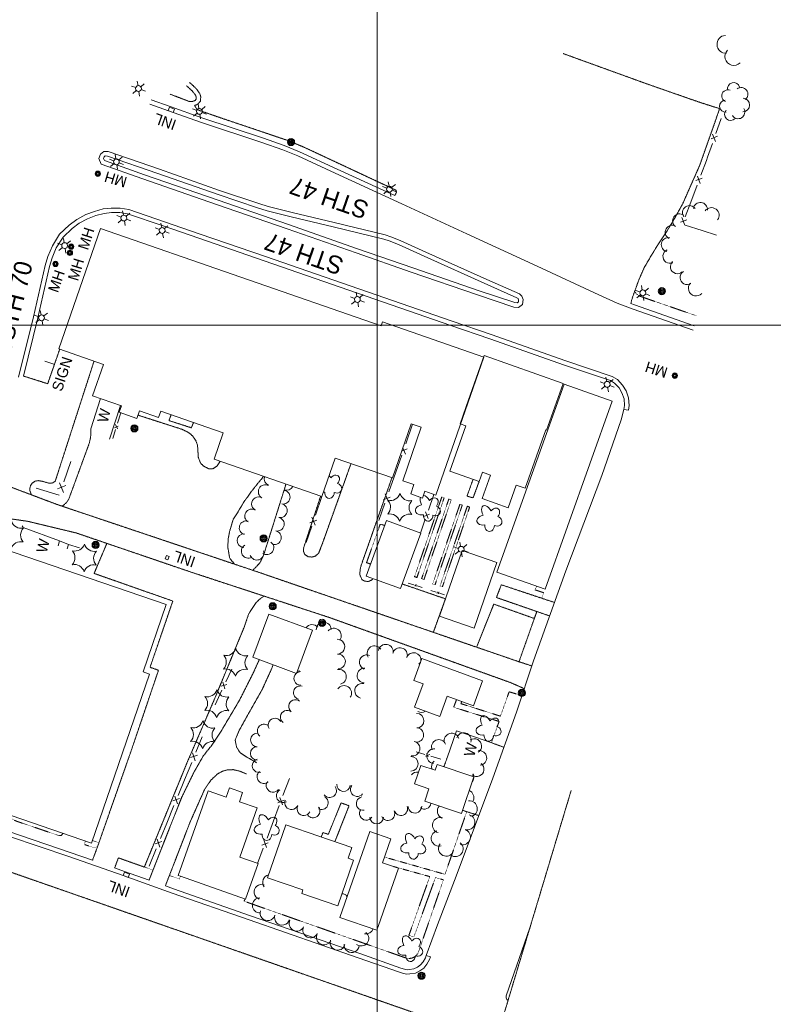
# Model space of a CAD drawing. Header units: feet. Extents: x 386648 to 388873, y 98149 to 99500.
# Tile 5 of 6: x 387800 to 388222, y 98619 to 99171. Entities that reach past the tile are written whole.
import ezdxf
from ezdxf.enums import TextEntityAlignment as Align

# ---------------------------------------------------------------- set-up
doc = ezdxf.new("R2010")
doc.units = ezdxf.units.FT
doc.header["$MEASUREMENT"] = 0
doc.linetypes.add('DGN Style 3', pattern=[0.33152, 0.2368, -0.09472])
doc.linetypes.add('DGN Style 5', pattern=[0.16576, 0.07104, -0.09472])
for name, color, linetype, lineweight in [('E_DRN_Grate', 151, 'Continuous', 0), ('E_DWY', 73, 'DGN Style 3', 0), ('E_LAND_Vegetation', 21, 'Continuous', 0), ('E_MAP_GridLines', 151, 'Continuous', 0), ('E_MAP_Limits', 21, 'DGN Style 3', 0), ('E_MISCPROP', 40, 'Continuous', 0), ('E_MISCPROP_HvyDash', 241, 'DGN Style 3', 13), ('E_MISCPROP_HvyLine', 241, 'Continuous', 13), ('E_MISCPROP_Railing', 40, 'Continuous', 0), ('E_PATH_Sidewalk', 73, 'DGN Style 5', 0), ('E_RDWY', 21, 'Continuous', 13), ('E_RDWY_Name', 21, 'Continuous', 0)]:
    doc.layers.add(name, color=color, linetype=linetype, lineweight=lineweight)
doc.styles.add('Style-IGR_FONT_0', font='IGR_FONT_0.shx')

# ---------------------------------------------------------------- blocks, each defined once
blk = doc.blocks.new('WAL')
at = {"layer": 'E_MISCPROP_Railing', "color": 40, "linetype": 'Continuous', "lineweight": 0, "style": 'Style-IGR_FONT_0'}
blk.add_text('W', height=6, rotation=360, dxfattribs=at).set_placement((-2.3, -0.01), align=Align.MIDDLE_LEFT)
blk = doc.blocks.new('INLT')
at = {"layer": 'E_MISCPROP_Railing', "color": 40, "linetype": 'Continuous', "lineweight": 0, "flags": 128}
blk.add_lwpolyline([(3, -2), (3, 0), (0, 0), (0, -2), (3, -2)], dxfattribs=at)
blk = doc.blocks.new('INL_4')
at = {"layer": 'E_MISCPROP_Railing', "color": 40, "linetype": 'Continuous', "lineweight": 0, "style": 'Style-IGR_FONT_0'}
blk.add_text('INL', height=6, rotation=360, dxfattribs=at).set_placement((-5.79, -2.75))
blk = doc.blocks.new('INL_5')
at = {"layer": 'E_MISCPROP_Railing', "color": 40, "linetype": 'Continuous', "lineweight": 0, "style": 'Style-IGR_FONT_0'}
blk.add_text('INL', height=6, rotation=360, dxfattribs=at).set_placement((-5.79, -2.75))
blk = doc.blocks.new('INL_6')
at = {"layer": 'E_MISCPROP_Railing', "color": 40, "linetype": 'Continuous', "lineweight": 0, "style": 'Style-IGR_FONT_0'}
blk.add_text('INL', height=6, rotation=359.9999, dxfattribs=at).set_placement((-5.79, -2.75))
blk = doc.blocks.new('MHO_2')
at = {"layer": 'E_DRN_Grate', "color": 20, "linetype": 'Continuous', "lineweight": 0}
for centre, radius in [((0.04, -0.06), 1.5), ((0.04, -0.06), 1.22), ((0.04, -0.07), 0.968), ((0.01, -0.08), 0.605)]:
    blk.add_circle(centre, radius, dxfattribs=at)
blk = doc.blocks.new('MHT_2')
at = {"layer": 'E_DRN_Grate', "color": 20, "linetype": 'Continuous', "lineweight": 0, "style": 'Style-IGR_FONT_0'}
blk.add_text('MH', height=6, rotation=0.0001, dxfattribs=at).set_placement((-0.35, -3.06), align=Align.CENTER)
blk = doc.blocks.new('MHO_3')
at = {"layer": 'E_DRN_Grate', "color": 20, "linetype": 'Continuous', "lineweight": 0}
for centre, radius in [((0.04, -0.06), 1.5), ((0.04, -0.06), 1.22), ((0.04, -0.07), 0.968), ((0.01, -0.08), 0.605)]:
    blk.add_circle(centre, radius, dxfattribs=at)
blk = doc.blocks.new('MHT_3')
at = {"layer": 'E_DRN_Grate', "color": 20, "linetype": 'Continuous', "lineweight": 0, "style": 'Style-IGR_FONT_0'}
blk.add_text('MH', height=6, rotation=359.9999, dxfattribs=at).set_placement((-0.35, -3.06), align=Align.CENTER)
blk = doc.blocks.new('MHO_4')
at = {"layer": 'E_DRN_Grate', "color": 20, "linetype": 'Continuous', "lineweight": 0}
for centre, radius in [((0.04, -0.06), 1.5), ((0.04, -0.06), 1.22), ((0.04, -0.07), 0.968), ((0.01, -0.08), 0.605)]:
    blk.add_circle(centre, radius, dxfattribs=at)
blk = doc.blocks.new('MHT_4')
at = {"layer": 'E_DRN_Grate', "color": 20, "linetype": 'Continuous', "lineweight": 0, "style": 'Style-IGR_FONT_0'}
blk.add_text('MH', height=6, rotation=0, dxfattribs=at).set_placement((-0.35, -3.06), align=Align.CENTER)
blk = doc.blocks.new('MHO_5')
at = {"layer": 'E_DRN_Grate', "color": 20, "linetype": 'Continuous', "lineweight": 0}
for centre, radius in [((0.04, -0.06), 1.5), ((0.04, -0.06), 1.22), ((0.04, -0.07), 0.968), ((0.01, -0.08), 0.605)]:
    blk.add_circle(centre, radius, dxfattribs=at)
blk = doc.blocks.new('MHT_5')
at = {"layer": 'E_DRN_Grate', "color": 20, "linetype": 'Continuous', "lineweight": 0, "style": 'Style-IGR_FONT_0'}
blk.add_text('MH', height=6, rotation=0.0001, dxfattribs=at).set_placement((-0.35, -3.06), align=Align.CENTER)
blk = doc.blocks.new('MHO_6')
at = {"layer": 'E_DRN_Grate', "color": 20, "linetype": 'Continuous', "lineweight": 0}
for centre, radius in [((0.04, -0.06), 1.5), ((0.04, -0.06), 1.22), ((0.04, -0.07), 0.968), ((0.01, -0.08), 0.605)]:
    blk.add_circle(centre, radius, dxfattribs=at)
blk = doc.blocks.new('MHT_6')
at = {"layer": 'E_DRN_Grate', "color": 20, "linetype": 'Continuous', "lineweight": 0, "style": 'Style-IGR_FONT_0'}
blk.add_text('MH', height=6, rotation=0.0001, dxfattribs=at).set_placement((-0.35, -3.06), align=Align.CENTER)
blk = doc.blocks.new('LTP')
at = {"layer": 'E_MISCPROP', "color": 20, "linetype": 'Continuous', "lineweight": 0}
for p, q in [((-1.61, 0.09), (-4.22, 0.17)), ((-0.78, 1.46), (-1.98, 3.76)), ((0.86, 1.37), (2.22, 3.6)), ((1.66, 0), (4.18, -0.06)), ((-0.86, -1.4), (-2.22, -3.59)), ((0.78, -1.44), (2.02, -3.62))]:
    blk.add_line(p, q, dxfattribs=at)
blk.add_arc((0.02, 0.01), 1.64, 0, 360, dxfattribs=at)
blk = doc.blocks.new('POLE')
at = {"layer": 'E_MISCPROP', "color": 20, "linetype": 'Continuous', "lineweight": 0}
for radius in [2.02, 1.51, 1.01, 0.504]:
    blk.add_circle((0.03, -0.09), radius, dxfattribs=at)
blk = doc.blocks.new('PINEL')
at = {"layer": 'E_LAND_Vegetation', "color": 93, "linetype": 'Continuous', "lineweight": 0}
for centre, start, end in [((-8.23, 7.26), 275.2112, 0.9761), ((2.17, 10.66), 215.2112, 300.9761), ((10.31, 3.35), 155.2112, 240.9761), ((-10.49, -3.45), 335.2112, 60.9761), ((-2.35, -10.75), 35.2112, 120.9761), ((8.05, -7.36), 95.2112, 180.9761)]:
    blk.add_arc(centre, 5.72, start, end, dxfattribs=at)
blk = doc.blocks.new('TREE')
at = {"layer": 'E_LAND_Vegetation', "color": 93, "linetype": 'Continuous', "lineweight": 0}
for centre, major_axis, ratio in [((-1.07, 3.38), (0.91, -3.32), 0.782863), ((-3.74, -0.07), (3.29, -0.08), 0.832022), ((2.88, 1.66), (-3.52, -1.95), 0.691916), ((-1.48, -3.66), (1.2, 3.24), 0.716896), ((2.54, -2.64), (-3.34, 3.06), 0.560249)]:
    blk.add_ellipse(centre, major_axis=major_axis, ratio=ratio, start_param=1.570796, end_param=4.712389, dxfattribs=at)
blk = doc.blocks.new('SIGN')
at = {"layer": 'E_MISCPROP', "color": 20, "linetype": 'Continuous', "lineweight": 0, "style": 'Style-IGR_FONT_0'}
blk.add_text('SIGN', height=6, rotation=0, dxfattribs=at).set_placement((0, 0), align=Align.MIDDLE_LEFT)

msp = doc.modelspace()

# ---------------------------------------------------------------- linework, layer by layer
at = {"layer": 'E_DWY', "color": 51, "linetype": 'DGN Style 3', "lineweight": 0, "flags": 128}
for points in [[(388142.34, 99012.12), (388142.84, 99014.26), (388144.13, 99017.97), (388146.88, 99025.5), (388149.77, 99032.11), (388153.51, 99038.57), (388158.17, 99046.13), (388162.8, 99053.08), (388166.63, 99059.41), (388171.44, 99068.12), (388181.01, 99089.77), (388191.82, 99120.52), (388191.76, 99121.52), (388181.62, 99124.71), (388151.6, 99135.18), (388104.3, 99152.31)], [(387883.98, 99129.5), (387894.51, 99125.5), (387896.44, 99125.41), (387897.81, 99125.89), (387898.51, 99126.64), (387898.61, 99127.69), (387898.28, 99128.81), (387897.55, 99129.81), (387896.46, 99131.18), (387893.16, 99134.25)], [(387897.67, 99123.19), (387899.22, 99123.74), (387900.91, 99125.55), (387901.15, 99127.94), (387900.55, 99129.93), (387899.55, 99131.32), (387898.3, 99132.89), (387894.86, 99136.08)], [(387908.68, 99117.46), (387899.06, 99120.85), (387897.67, 99123.19)], [(388009.91, 99072.59), (388010.88, 99074.47), (388010.84, 99074.99), (388010.54, 99075.67), (387959.25, 99099.67), (387950.17, 99103.45), (387908.68, 99117.46)], [(387801.68, 98971.39), (387815.29, 98967.07), (387822.02, 98986.43)], [(387806.14, 98904.75), (387805.33, 98907.03), (387805.35, 98908.7), (387805.7, 98910.12), (387806.75, 98911.46), (387808.09, 98912.37), (387809.86, 98912.71), (387812.11, 98912.37), (387815.72, 98911.38), (387817.04, 98911.21), (387818.46, 98911.56), (387819.54, 98912.46), (387841.28, 98979.76)], [(387911.88, 98923.56), (387911.6, 98922.95), (387910.07, 98920.74), (387907.98, 98919.36), (387905.72, 98919.29), (387903, 98920.72), (387901.08, 98922.34), (387899.77, 98925.68), (387899.52, 98929.45), (387899.32, 98932.57), (387898.34, 98935.21), (387896.57, 98937.79), (387894.34, 98939.69), (387890.65, 98941.49), (387865.94, 98949.44)], [(387839.46, 98941.79), (387839.52, 98939.43), (387839.33, 98937.06), (387838.7, 98933.96), (387827.11, 98902.33), (387825.88, 98900.41), (387823.46, 98898.34)], [(387985.39, 98922.29), (387969.31, 98877.29), (387967.25, 98872.05), (387965.46, 98870.4), (387963.46, 98869.84), (387961.26, 98870.06), (387959.5, 98871.25), (387958.65, 98873.17), (387958.88, 98875.22), (387968.35, 98904)], [(388079.59, 98811.1), (387932.8, 98861.57), (387820.73, 98899.26), (387795.47, 98908.77), (387786.58, 98913.46)], [(387920.06, 98865.85), (387917.36, 98869.17), (387916.3, 98875.37), (387916.51, 98880.12), (387917.27, 98884.03), (387919.3, 98890.94), (387921.88, 98894.98), (387925.23, 98900.59), (387929.24, 98906.24), (387932.81, 98910.77), (387935.51, 98914.01), (387936.23, 98915.12)], [(387997.68, 98857.79), (387997.23, 98857.16), (387995.4, 98856.17), (387993.2, 98856.25), (387991.54, 98857.16), (387990.25, 98860.14), (387990.67, 98863.81), (387991.95, 98867.68), (388008.34, 98914.34)], [(387948.91, 98910.73), (387936.47, 98871.22), (387934.43, 98866.78), (387933.27, 98865.47), (387930.34, 98862.4)], [(387780.54, 98892.68), (387789.93, 98891.93), (387804.21, 98889.87), (387831.38, 98883.33), (387896.68, 98861.05), (387973.61, 98835.8), (388074.89, 98799.39), (388080.97, 98796.72), (388082.54, 98795.95)], [(387840.44, 98699.77), (387843.65, 98708.49), (387862.68, 98762.86), (387877.43, 98806.37), (387872.69, 98807.99), (387885.45, 98845.16), (387841.32, 98860.66), (387848.46, 98877.5)], [(388038.42, 98846.37), (388014.1, 98854.75)], [(388096.76, 98836.81), (388066.93, 98847.15), (388069.7, 98854.28), (388099.48, 98844.37)], [(387936.63, 98847.94), (387934.51, 98846.56), (387932.29, 98844.4), (387929.86, 98840.83), (387927.99, 98837.91), (387925.46, 98830.49), (387908.99, 98790.54), (387893.63, 98754.95), (387869.49, 98695.91), (387854.94, 98701.09), (387852.83, 98695.44)], [(388031.57, 98827.62), (388038.31, 98846.28)], [(388065.47, 98843.42), (388055.8, 98819.28)], [(388086.78, 98808.78), (388079.59, 98811.1), (388088.21, 98835.37), (388065.47, 98843.42)], [(387872.16, 98688.58), (387878.42, 98704.61), (387890.38, 98734.91), (387897.19, 98748.91), (387902.56, 98758.3), (387907.21, 98764.14), (387912.58, 98772.21), (387922.83, 98789.5), (387930.71, 98805.1), (387933.92, 98812.24)], [(387932.47, 98754.48), (387926.41, 98757.95), (387923.14, 98760.15), (387921.18, 98763.3), (387920.42, 98767.18), (387922.56, 98772.35), (387927.19, 98780.74), (387935.56, 98795.5), (387940.79, 98806.99), (387941.66, 98809.35)], [(388063.74, 98765.85), (388071.11, 98763.12)], [(388039.31, 98757.28), (388037.51, 98752.26)], [(387881.26, 98685.34), (387895.26, 98721.45), (387903.27, 98739.47), (387906.66, 98744.5), (387910.5, 98748.17), (387913.46, 98749.75), (387916.4, 98750.52), (387919.39, 98750.57), (387923.01, 98749.71), (387926.76, 98748.14)], [(388047.91, 98727.78), (388057.03, 98724.82)]]:
    msp.add_lwpolyline(points, dxfattribs=at)
at = {"layer": 'E_LAND_Vegetation', "color": 93, "linetype": 'Continuous', "lineweight": 0}
for centre, radius, start, end in [((388195.64, 99157.49), 5.01, 93.7224, 273.7224), ((388200.12, 99150.63), 5.01, 134.6404, 314.6404), ((388199.97, 99132.63), 3.4, 14.5027, 194.5027), ((388196.67, 99128.53), 3.4, 67.7476, 247.7476), ((388204.19, 99129.48), 3.78, 307.5873, 127.572), ((388195.51, 99122.73), 3.4, 93.7306, 273.7306), ((388205.17, 99123.42), 3.78, 268.0075, 87.9921), ((388198.27, 99118.15), 3.4, 137.1689, 317.1689), ((388202.47, 99119.51), 3.78, 211.7676, 31.7523), ((388181.33, 99064.87), 3.94, 353.642, 173.642), ((388169.7, 99058.41), 3.94, 54.1649, 234.1649), ((388175.22, 99063.03), 3.94, 35.2483, 215.2483), ((388187.51, 99061.53), 4.33, 323.6628, 143.6628), ((388165.52, 99052.02), 3.94, 60.9827, 240.9827), ((388163.3, 99045.1), 3.94, 77.924, 257.924), ((388164.26, 99038.57), 3.94, 114.641, 294.641), ((388168.44, 99032.72), 3.94, 133.0076, 313.0076), ((388173.91, 99026.63), 3.94, 122.3303, 302.3303), ((388178.89, 99020.67), 4.33, 137.7214, 317.7214), ((387940.56, 98913.75), 3.88, 162.691, 248.5572), ((387937.28, 98906.49), 3.88, 61.721, 241.721), ((387947.35, 98903.46), 3.88, 257.7756, 77.7756), ((387949.24, 98911.15), 3.88, 252.8877, 333.4578), ((387933.55, 98899.65), 3.88, 60.8478, 240.8478), ((387929.67, 98892.85), 3.88, 58.8188, 238.8188), ((387945.71, 98895.88), 3.88, 257.7756, 77.7756), ((387944.05, 98888.3), 3.88, 257.6385, 77.6385), ((387926.62, 98886.24), 3.88, 72.4706, 252.4706), ((387925.47, 98879.06), 3.88, 86.2519, 266.2519), ((387942.39, 98880.71), 3.88, 257.6385, 77.6385), ((387927.76, 98873.09), 3.88, 120.7702, 300.7702), ((387938.19, 98875.06), 3.88, 234.3389, 54.3389), ((387932.59, 98872.04), 3.88, 198.8909, 18.8909), ((387963.6, 98827.77), 4.16, 40.3908, 145.6663), ((387970.06, 98829.14), 4.16, 1.16, 181.16), ((387975.78, 98825.76), 4.16, 321.3229, 141.3229), ((387977.73, 98819.56), 4.16, 272.1925, 92.1925), ((387998.62, 98815.86), 4.16, 32.1325, 212.1325), ((388004.91, 98816.69), 4.16, 349.4729, 169.4729), ((388012.84, 98814.79), 4.16, 344.9371, 164.9371), ((387978.05, 98811.26), 4.16, 271.9302, 91.9302), ((387994.25, 98810.82), 4.16, 68.8176, 248.8176), ((388020.47, 98812.01), 4.16, 352.2641, 159.4965), ((388026.67, 98807.32), 4.16, 124.1691, 143.2939), ((387957.18, 98801.77), 3.79, 133.3349, 270.8544), ((387957.18, 98801.77), 3.79, 90.8544, 128.07), ((387955.36, 98809.63), 3.79, 268.3254, 290.1996), ((387978.6, 98802.64), 4.16, 281.8525, 101.8525), ((387992.98, 98803.34), 4.16, 87.465, 267.465), ((387956.94, 98793.74), 3.79, 74.4344, 254.4344), ((387981.52, 98793.55), 4.16, 326.8405, 146.8405), ((387991.65, 98794.8), 4.16, 76.5178, 256.5178), ((387954.21, 98786.04), 3.79, 52.3238, 232.3238), ((387949.58, 98780.04), 3.79, 52.3238, 232.3238), ((388022.19, 98778.05), 4.1, 271.2298, 91.2298), ((388024.89, 98786.74), 4.1, 241.3394, 303.1993), ((387936.64, 98772.32), 3.79, 52.5326, 232.5326), ((387942.71, 98775.59), 3.79, 31.1017, 211.1017), ((387932.8, 98767.24), 3.79, 89.8331, 269.8331), ((388022.01, 98770.02), 4.1, 266.0271, 86.0271), ((388041.81, 98766.9), 4.12, 15.821, 195.821), ((388048.65, 98767.16), 4.12, 343.4354, 163.4354), ((388019.95, 98762.39), 4.1, 257.3846, 77.3846), ((388034.66, 98763.32), 4.12, 23.0095, 203.0095), ((388054.5, 98763.81), 4.12, 302.2397, 122.2397), ((387932.78, 98759.67), 3.79, 89.8331, 269.8331), ((388032.03, 98758.17), 4.12, 83.8044, 263.8044), ((388057.37, 98757.16), 4.12, 277.4549, 97.4549), ((387933.78, 98752.76), 3.79, 106.4871, 286.4871), ((388018.97, 98753.88), 4.1, 269.7071, 89.7071), ((388034.66, 98752.29), 4.12, 130.8174, 201.3322), ((388055.86, 98750.89), 4.12, 231.3686, 51.3686), ((387936.47, 98746.65), 3.79, 130.9912, 310.9912), ((388022.59, 98745.17), 4.1, 81.2123, 144.0508), ((388050.19, 98746.47), 4.12, 318.4983, 25.6658), ((387941.64, 98741.72), 3.79, 143.4843, 323.4843), ((387981.15, 98742.17), 3.79, 174.9776, 354.9776), ((387988.89, 98739.31), 3.79, 142.8604, 322.8604), ((387947.31, 98735.88), 3.79, 119.8154, 299.8154), ((387973.45, 98738.78), 3.79, 216.3976, 36.3976), ((388049.95, 98734.9), 4.34, 336.5024, 66.9784), ((387951.99, 98732), 3.79, 156.6274, 336.6274), ((387968.82, 98731.98), 3.79, 242.8922, 62.8922), ((387992.19, 98731.55), 3.79, 99.798, 279.798), ((388026.45, 98732.2), 3.79, 232.528, 352.3043), ((388051.9, 98728.7), 4.34, 277.0218, 97.0218), ((387958.89, 98728.64), 3.79, 153.3955, 333.3955), ((387964.17, 98727.35), 3.79, 215.842, 35.842), ((387993.97, 98726.02), 3.79, 144.8854, 324.8854), ((388006.12, 98725.86), 3.79, 205.2935, 25.2935), ((388013.34, 98728.65), 3.79, 199.8278, 19.8278), ((388021.25, 98729.97), 3.79, 182.4511, 2.4511), ((388038.19, 98727.41), 4.34, 140.9667, 247.5478), ((388050.55, 98721.06), 4.34, 254.429, 74.429), ((387999.75, 98723.93), 3.79, 180.4159, 0.4159), ((388035.44, 98719.4), 4.34, 73.2715, 253.2715), ((388034.71, 98712.03), 4.34, 106.8125, 286.8125), ((388048.06, 98712.8), 4.34, 253.0145, 73.0145), ((388038.8, 98706.37), 4.34, 143.2306, 323.2306), ((388043.95, 98706.1), 4.34, 232.7994, 52.7994), ((387935.32, 98681.98), 4.27, 70.5223, 250.5223), ((387940.1, 98687.37), 4.27, 102.1965, 215.3277), ((387980.93, 98678.66), 2.26, 14.2306, 106.1167), ((387934.34, 98674.42), 4.27, 92.3817, 272.3817), ((387938.66, 98670.15), 4.27, 162.5734, 342.5734), ((387946.81, 98667.59), 4.27, 162.5734, 342.5734), ((387954.97, 98664.27), 4.27, 153.9213, 333.9213), ((387962.63, 98660.52), 4.27, 153.9213, 333.9213), ((387991.07, 98655.9), 4.27, 231.9057, 51.9057), ((387993.71, 98662.68), 4.27, 260.8122, 340.1005), ((387970.26, 98656.56), 4.27, 152.292, 332.292), ((387977.88, 98653.58), 4.27, 161.6299, 341.6299), ((387985.8, 98652.24), 4.27, 174.8047, 354.8047)]:
    msp.add_arc(centre, radius, start, end, dxfattribs=at)
for centre, major_axis, ratio, start_param, end_param in [((387971.85, 98913.02), (2.17, -3.97), 0.560249, 1.570796, 1.967741), ((387975.99, 98912.69), (-2.19, -2.67), 0.716896, 1.570796, 4.712389), ((387976.95, 98908.55), (-3.08, 1.14), 0.832022, 1.570796, 4.712389), ((387970.13, 98909.07), (3.96, 0.71), 0.691916, 4.504172, 4.712389), ((387973.31, 98906.16), (0.22, 3.44), 0.782863, 1.570796, 4.712389), ((388027.2, 98900.3), (2.17, -3.97), 0.560249, 3.578943, 4.712389), ((388027.2, 98900.3), (2.17, -3.97), 0.560249, 1.570796, 2.73394), ((388031.33, 98899.96), (-2.19, -2.67), 0.716896, 1.570796, 4.712389), ((388025.48, 98896.34), (3.96, 0.71), 0.691916, 1.570796, 4.712389), ((388032.3, 98895.83), (-3.08, 1.14), 0.832022, 1.570796, 4.712389), ((388028.66, 98893.43), (0.22, 3.44), 0.782863, 1.570796, 4.712389)]:
    msp.add_ellipse(centre, major_axis=major_axis, ratio=ratio, start_param=start_param, end_param=end_param, dxfattribs=at)
at = {"layer": 'E_MAP_GridLines', "color": 161, "linetype": 'Continuous', "lineweight": 0}
for p, q in [((388000, 98500), (388000, 99500)), ((387000, 99000), (388500, 99000))]:
    msp.add_line(p, q, dxfattribs=at)
at = {"layer": 'E_MAP_Limits', "color": 73, "linetype": 'DGN Style 3', "lineweight": 0, "flags": 128}
for points in [[(387311.17, 98861.57), (388066.59, 98598.25)], [(388108.84, 98738.86), (388066.59, 98598.25)]]:
    msp.add_lwpolyline(points, dxfattribs=at)
at = {"layer": 'E_MISCPROP', "color": 20, "linetype": 'Continuous', "lineweight": 0}
msp.add_line((387813.62, 98979.77), (387819.36, 98977.81), dxfattribs=at)
at = {"layer": 'E_MISCPROP_HvyDash', "color": 241, "linetype": 'DGN Style 3', "lineweight": 13, "flags": 128}
for points in [[(387884.51, 98949.66), (387883.25, 98946.42), (387895.83, 98942.35), (387897.09, 98945.3)], [(388053.81, 98913.38), (388050.44, 98904.01), (388053.85, 98903.06), (388057.21, 98912.18)], [(387968.69, 98712.73), (387969.62, 98715.3), (387972.66, 98714.27), (387979.82, 98731.92), (387984.3, 98730.33), (387976.33, 98710.11)]]:
    msp.add_lwpolyline(points, dxfattribs=at)
at = {"layer": 'E_MISCPROP_HvyLine', "color": 241, "linetype": 'Continuous', "lineweight": 13, "flags": 128}
for points in [[(387976.42, 98925.39), (388008.64, 98914.24), (388008.64, 98914.24), (388008.64, 98914.24), (388019.17, 98944.65), (388019.17, 98944.65), (388024.79, 98942.71), (388024.79, 98942.71), (388014.39, 98912.66), (388020.71, 98910.47), (388020.71, 98910.47), (388020.71, 98910.47), (388018.9, 98905.24), (388018.9, 98905.24), (388025.57, 98902.94), (388026.88, 98906.73), (388026.88, 98906.73), (388026.88, 98906.73), (388033.05, 98904.59), (388059.88, 98982.03), (388059.88, 98982.03), (388003.04, 99001.72), (388003.04, 99001.72), (388003.04, 99001.72), (388003.04, 99001.72), (388002.31, 98999.6), (388002.31, 98999.6), (387844.94, 99054.1), (387844.94, 99054.1), (387844.94, 99054.1), (387821.55, 98986.59), (387821.55, 98986.59), (387846.59, 98977.92), (387846.59, 98977.92), (387840.5, 98960.34), (387840.5, 98960.34), (387856.72, 98954.72), (387856.72, 98954.72), (387855.45, 98951.06), (387855.45, 98951.06), (387865.32, 98947.64), (387866.78, 98951.86), (387866.78, 98951.86), (387866.78, 98951.86), (387877.48, 98948.15), (387878.7, 98951.67), (387878.7, 98951.67), (387913.77, 98939.52), (387913.77, 98939.52), (387913.77, 98939.52), (387908.63, 98924.68), (387968.94, 98903.79), (387968.94, 98903.79), (387976.42, 98925.39)], [(388083.05, 98908.45), (388094.65, 98941.21), (388094.65, 98941.21), (388095.04, 98941.08), (388095.04, 98941.08), (388104.29, 98967.2), (388104.29, 98967.2), (388060.06, 98982.86), (388060.06, 98982.86), (388060.06, 98982.86), (388049.96, 98954.32), (388049.96, 98954.32), (388046.51, 98944.56), (388046.51, 98944.56), (388046.51, 98944.56), (388046.51, 98944.56), (388049.71, 98943.43), (388049.71, 98943.43), (388040.72, 98918.02), (388057.21, 98912.18), (388057.21, 98912.18), (388059.08, 98917.47), (388059.08, 98917.47), (388063.6, 98915.87), (388063.6, 98915.87), (388063.6, 98915.87), (388058.91, 98902.64), (388073.58, 98897.44), (388073.58, 98897.44), (388078.1, 98910.2), (388078.1, 98910.2), (388078.1, 98910.2)], [(388104.84, 98966.85), (388069.81, 98868.62), (388069.81, 98868.62), (388067.24, 98861.4), (388094.23, 98851.77), (388094.23, 98851.77), (388094.23, 98851.77), (388131.83, 98957.22), (388104.84, 98966.85)], [(387993.89, 98859.18), (387993.89, 98859.18), (388005.3, 98890.27), (388024.54, 98883.21), (388024.54, 98883.21), (388013.14, 98852.12), (388013.14, 98852.12), (387993.89, 98859.18)], [(387839.9, 98709.33), (387778.28, 98730.43), (387778.28, 98730.43), (387777.24, 98727.38), (387777.24, 98727.38), (387735.58, 98741.64), (387735.58, 98741.64), (387782.03, 98877.34), (387881.76, 98843.2), (387881.76, 98843.2), (387868.83, 98805.43), (387868.83, 98805.43), (387872.38, 98804.21), (387872.38, 98804.21), (387839.9, 98709.33)], [(388035.07, 98836.67), (388047.76, 98873.44), (388047.76, 98873.44), (388067.23, 98866.72), (388067.23, 98866.72), (388067.23, 98866.72), (388054.54, 98829.95), (388054.54, 98829.95)], [(387930.28, 98813.6), (387939.36, 98837.89), (387939.36, 98837.89), (387963.81, 98828.75), (387954.73, 98804.47), (387954.73, 98804.47), (387954.73, 98804.47)], [(388054.02, 98786.38), (388054.02, 98786.38), (388059.17, 98800.31), (388059.17, 98800.31), (388025.14, 98812.91), (388025.14, 98812.91), (388020.6, 98800.66), (388025.76, 98798.75), (388025.76, 98798.75), (388025.76, 98798.75), (388020.9, 98785.62), (388020.9, 98785.62), (388035.15, 98780.34), (388035.15, 98780.34), (388039.39, 98791.8), (388054.02, 98786.38)], [(388026.7, 98732.87), (388026.7, 98732.87), (388047.29, 98725.95), (388054.25, 98746.63), (388054.25, 98746.63), (388054.25, 98746.63), (388033.71, 98753.54), (388032.59, 98750.2), (388032.59, 98750.2), (388032.59, 98750.2), (388024.47, 98752.93), (388024.47, 98752.93), (388020.98, 98742.58), (388029.05, 98739.86), (388029.05, 98739.86), (388029.05, 98739.86)], [(387905.28, 98738.69), (387888.47, 98691.19), (387889.71, 98690.75), (387926.2, 98677.83), (387926.2, 98677.83), (387926.2, 98677.83), (387933.3, 98697.9), (387922.97, 98701.55), (387922.97, 98701.55), (387922.97, 98701.55), (387932.71, 98729.07), (387932.71, 98729.07), (387922.81, 98732.57), (387922.81, 98732.57), (387924.62, 98737.68), (387924.62, 98737.68), (387917.22, 98740.3), (387915.38, 98735.11), (387915.38, 98735.11), (387915.38, 98735.11)], [(387948.77, 98719.54), (387985.78, 98706.88), (387985.78, 98706.88), (387985.78, 98706.88), (387983.72, 98700.86), (387983.72, 98700.86), (387986.8, 98699.81), (387986.8, 98699.81), (387978.01, 98674.12), (387978.01, 98674.12), (387957.73, 98681.06), (387958.43, 98683.13), (387958.43, 98683.13), (387938.63, 98689.9), (387938.63, 98689.9)], [(388011.96, 98695.26), (388011.96, 98695.26), (388001.89, 98666.32), (388001.89, 98666.32), (387999.85, 98660.49), (387999.85, 98660.49), (387979.12, 98667.7), (387979.12, 98667.7), (387995.87, 98715.84), (388007.65, 98711.74), (388007.65, 98711.74), (388003, 98698.37), (388003, 98698.37), (388003, 98698.37)]]:
    msp.add_lwpolyline(points, close=True, dxfattribs=at)
at = {"layer": 'E_MISCPROP_Railing', "color": 40, "linetype": 'Continuous', "lineweight": 0}
for p, q in [((388188.17, 99107.02), (388189.81, 99102.93)), ((388190.86, 99105.92), (388187.36, 99104.5)), ((388182.38, 99082.45), (388178.85, 99081.09)), ((388179.72, 99083.6), (388181.27, 99079.47)), ((388173.66, 99059.08), (388170.13, 99057.73)), ((388171, 99060.24), (388172.55, 99056.11)), ((387852.8, 98942.41), (387854.9, 98943.35)), ((387854.45, 98941.8), (387853.37, 98944.25)), ((388013.83, 98929.23), (388016.88, 98930.46)), ((388015.94, 98927.57), (388014.5, 98931.17)), ((387825.53, 98910), (387820.82, 98908.1)), ((387821.93, 98911.48), (387824.11, 98905.98)), ((388003.37, 98901.85), (388007.39, 98903.48)), ((388006.45, 98900.58), (388004.58, 98905.28)), ((387965.3, 98887.79), (387963.48, 98892.23)), ((388026.21, 98892.5), (388029.44, 98893.81)), ((388028.68, 98891.48), (388027.17, 98895.26)), ((387962.37, 98888.96), (387966.17, 98890.55)), ((388022.27, 98854.29), (388020.95, 98853.7)), ((388021.95, 98853.4), (388021.43, 98854.52)), ((388034.84, 98850.09), (388033.54, 98849.52)), ((388034.52, 98849.22), (388034.02, 98850.33)), ((387915.8, 98798.41), (387912.59, 98797.45)), ((387913.53, 98799.61), (387914.62, 98795.86)), ((387899.21, 98758.65), (387895.46, 98757.35)), ((387896.46, 98759.95), (387897.95, 98755.57)), ((388027.18, 98758.12), (388029.5, 98759.14)), ((388027.76, 98759.68), (388028.65, 98757.7)), ((387889.28, 98734.45), (387885.53, 98733.15)), ((387886.53, 98735.75), (387888.02, 98731.36)), ((387944.26, 98732), (387947.87, 98733.38)), ((387946.98, 98730.81), (387945.4, 98735.04)), ((387879.36, 98710.24), (387875.61, 98708.94)), ((387876.6, 98711.54), (387878.09, 98707.16)), ((387935.31, 98708.16), (387938.92, 98709.53)), ((387938.03, 98706.97), (387936.45, 98711.19))]:
    msp.add_line(p, q, dxfattribs=at)
at = {"layer": 'E_MISCPROP_Railing', "color": 40, "linetype": 'Continuous', "lineweight": 0, "flags": 128}
for points in [[(388192.93, 99115.9), (388189.99, 99107.49)], [(388188.04, 99101.93), (388185.31, 99094.12), (388184.66, 99092.38)], [(388184.66, 99092.38), (388181.54, 99084.03)], [(388179.48, 99078.51), (388175.94, 99069.02)], [(388175.94, 99069.02), (388172.82, 99060.67)], [(388172.7, 99056.09), (388182.34, 99052.96)], [(388182.34, 99052.96), (388190.32, 99050.36)], [(387854.43, 98944.9), (387856.26, 98950.78)], [(387851.75, 98936.31), (387853.36, 98941.48)], [(388016.1, 98933.41), (388019.95, 98944.38)], [(388010.47, 98917.39), (388013.86, 98927.04)], [(387828.35, 98923.37), (387824.36, 98912.1)], [(388006.61, 98906.42), (388010.47, 98917.39)], [(387821.73, 98904.65), (387821.68, 98904.53), (387808.85, 98908.57)], [(387965.4, 98893.34), (387968.94, 98903.79)], [(388028.81, 98896.18), (388031.9, 98904.99)], [(388000.98, 98890.4), (388004.37, 98900.05)], [(388024.29, 98883.3), (388027.01, 98891.05)], [(387960.22, 98878.06), (387963.34, 98887.26)], [(388020.6, 98854.26), (388017.44, 98855.23)], [(388025.23, 98852.85), (388022.45, 98853.7)], [(388033.2, 98850.08), (388030.09, 98851.05)], [(388037.75, 98848.66), (388035.01, 98849.52)], [(387918.48, 98807.02), (387915.16, 98799.86)], [(387912.97, 98795.13), (387909.2, 98787)], [(387901.93, 98768.99), (387898.38, 98760.34)], [(388021.99, 98760.66), (388026.88, 98759.15)], [(388030.11, 98758.15), (388035.67, 98756.42)], [(387896.04, 98754.62), (387892, 98744.78)], [(387892, 98744.78), (387888.46, 98736.14)], [(387947.23, 98736.01), (387950.86, 98745.7)], [(387886.11, 98730.42), (387882.08, 98720.58)], [(387941.92, 98721.86), (387945.11, 98730.38)], [(387882.08, 98720.58), (387878.53, 98711.93)], [(387938.28, 98712.17), (387941.92, 98721.86)], [(387876.18, 98706.22), (387872.15, 98696.38)], [(387932.97, 98698.01), (387936.17, 98706.54)]]:
    msp.add_lwpolyline(points, dxfattribs=at)
at = {"layer": 'E_MISCPROP_Railing', "color": 40, "linetype": 'Continuous', "lineweight": 13, "flags": 128}
for points in [[(387839.46, 98941.79), (387844.86, 98958.82)], [(387849.98, 98935.95), (387856.16, 98954.91)], [(387821.13, 98876.1), (387821.83, 98878.95), (387801.57, 98886.4), (387801.4, 98886.86), (387801, 98887.3)], [(387827.01, 98876.81), (387821.83, 98878.95)], [(387826.14, 98874.47), (387827.01, 98876.81), (387833.2, 98874.93)], [(388039.31, 98757.28), (388044.46, 98772.39), (388055.19, 98768.85), (388063.74, 98765.85)]]:
    msp.add_lwpolyline(points, dxfattribs=at)
at = {"layer": 'E_MISCPROP_Railing', "color": 40, "linetype": 'Continuous', "lineweight": 0, "flags": 128}
msp.add_lwpolyline([(387881.12, 98868.82), (387881.84, 98870.79), (387883.44, 98870.21), (387882.72, 98868.24)], close=True, dxfattribs=at)
at = {"layer": 'E_PATH_Sidewalk', "color": 51, "linetype": 'DGN Style 5', "lineweight": 0, "flags": 128}
for points in [[(388144.44, 99018.82), (388145.63, 99017.28), (388147.45, 99016.14), (388179.23, 99005.14)], [(388004.28, 98887.51), (388001.79, 98888.37), (387994.11, 98866.69), (387996.35, 98865.88)], [(388092.36, 98846.74), (388093.43, 98849.85), (388088.61, 98851.4), (388089.44, 98853.48)], [(388088.21, 98835.37), (388089.63, 98839.29)], [(388081.27, 98792.11), (388074.07, 98794.24), (388069.19, 98780.57), (388047.04, 98787.59), (388047.47, 98788.81)], [(388044.57, 98789.88), (388042.97, 98785.57), (388068.45, 98777.61), (388064.15, 98765.71)], [(387823.81, 98714.84), (387823.74, 98714.69), (387823.06, 98713.76), (387822.51, 98713.58), (387821.77, 98713.53), (387797.97, 98721.59), (387789.88, 98725.36), (387789.24, 98725.97), (387789.12, 98726.72)], [(388004.1, 98701.53), (388038.11, 98691.85), (388050.28, 98727.01)], [(387836.4, 98710.53), (387835.95, 98709.18), (387835.98, 98708.67), (387836.23, 98708.46), (387841.19, 98706.82), (387841.93, 98706.87), (387843.3, 98707.53)], [(387844.03, 98709.57), (387840.4, 98710.79)], [(387869.49, 98695.91), (387874.38, 98694.27)], [(388009.24, 98696.2), (388029.56, 98690.59), (388017.83, 98657.58), (388020.68, 98656.78), (388032.74, 98690.04), (388037.2, 98688.75), (388023.02, 98647.66), (388021.34, 98645.68), (388019.53, 98644.81), (388017.68, 98644.63), (388015.84, 98645.03), (387925.44, 98676.76), (387925.89, 98677.95)], [(387883.52, 98691.18), (387889.18, 98689.27), (387889.69, 98690.75)]]:
    msp.add_lwpolyline(points, dxfattribs=at)
for points in [[(388021.02, 98858.83), (388036.31, 98903.56), (388037.64, 98903.11), (388022.35, 98858.38)], [(388024.97, 98857.69), (388040.26, 98902.42), (388041.59, 98901.96), (388026.3, 98857.23)], [(388031.18, 98854.73), (388046.47, 98899.46), (388047.8, 98899.01), (388032.51, 98854.28)], [(388035.31, 98853.6), (388050.6, 98898.33), (388051.93, 98897.88), (388036.64, 98853.15)]]:
    msp.add_lwpolyline(points, close=True, dxfattribs=at)
at = {"layer": 'E_RDWY', "color": 21, "linetype": 'Continuous', "lineweight": 13, "flags": 128}
for points in [[(388177.25, 98997.1), (388143.6, 99008.98), (388134.58, 99012.33), (388124.35, 99017.01), (388089.72, 99033.08), (388050.32, 99051.11), (388013.93, 99067.99), (387976.52, 99085.15), (387955.6, 99094.87), (387947.09, 99098.29), (387935.44, 99102.4), (387900.97, 99113.85), (387883.04, 99120.21), (387872.51, 99123.99)], [(388009.91, 99072.59), (387977.56, 99087.42), (387956.59, 99097.17), (387947.97, 99100.63), (387936.25, 99104.76), (387901.78, 99116.21), (387883.88, 99122.57), (387873.35, 99126.34)], [(387952.39, 99063.2), (387944.92, 99065.03), (387938.99, 99066.51), (387933.73, 99068.1), (387911.65, 99075.56), (387877.96, 99087.36), (387849.25, 99097.33), (387846.73, 99097.35), (387844.82, 99095.84), (387843.94, 99093.44), (387845.28, 99090.33), (387868.7, 99081.93), (387910, 99067.69), (387949.59, 99053.95), (387988.21, 99040.46)], [(387951.79, 99060.77), (387944.32, 99062.6), (387938.32, 99064.1), (387932.97, 99065.72), (387910.84, 99073.2), (387877.14, 99085), (387848.81, 99094.83), (387847.59, 99094.84), (387846.92, 99094.32), (387846.63, 99093.51), (387847.14, 99092.32), (387869.53, 99084.29), (387910.82, 99070.05), (387950.42, 99056.31), (387989.04, 99042.82)], [(387798.97, 98970.82), (387807.26, 99004.53), (387813.89, 99033.4), (387815.38, 99038.46), (387817.9, 99044.5), (387821.99, 99050.91), (387827.39, 99056.06), (387831.66, 99059.18), (387836.6, 99061.93), (387841.57, 99063.78), (387846.42, 99065.12), (387850.94, 99065.65), (387855.89, 99065.55), (387860.73, 99064.77), (387880.88, 99057.95), (387900.84, 99051.02), (387937.48, 99038.45), (388042.12, 99002.18), (388064.05, 98994.64), (388105.89, 98979.91), (388131.89, 98971.1), (388134.76, 98969.37), (388137.73, 98966.33), (388139.64, 98963.07), (388141.01, 98959.11), (388141.34, 98954.8), (388140.92, 98952.17), (388138.45, 98952.56)], [(387801.68, 98971.39), (387809.7, 99003.95), (387816.31, 99032.76), (387817.74, 99037.62), (387820.12, 99043.33), (387823.93, 99049.31), (387829, 99054.14), (387833.01, 99057.07), (387837.65, 99059.65), (387842.34, 99061.4), (387846.9, 99062.66), (387851.06, 99063.14), (387855.66, 99063.05), (387860.13, 99062.33), (387880.07, 99055.58), (387900.02, 99048.66), (387936.66, 99036.09), (388041.31, 98999.82), (388063.23, 98992.28), (388105.08, 98977.55), (388130.83, 98968.81), (388133.2, 98967.39), (388135.73, 98964.8), (388137.35, 98962.02), (388138.54, 98958.6), (388138.82, 98954.9), (388138.45, 98952.56)], [(387988.22, 99040.45), (388019.18, 99029.74), (388056.41, 99016.89), (388076.79, 99010.11), (388079.3, 99009.83), (388081.56, 99011.6), (388081.95, 99014.24), (388081.19, 99016.28), (388079.82, 99017.48), (388063.22, 99024.8), (388027.43, 99040.83), (388012.99, 99047.45), (388007.63, 99049.51), (388004.52, 99050.6), (387976.02, 99057.44), (387952.38, 99063.2)], [(387989.04, 99042.82), (388020, 99032.1), (388057.22, 99019.26), (388077.33, 99012.57), (388078.56, 99012.43), (388079.23, 99012.95), (388079.38, 99013.97), (388079.06, 99014.82), (388078.46, 99015.35), (388062.21, 99022.52), (388026.4, 99038.55), (388012.02, 99045.14), (388006.77, 99047.16), (388003.82, 99048.19), (387975.43, 99055.01), (387951.79, 99060.77)], [(388177.85, 98999.54), (388144.45, 99011.33), (388142.34, 99012.12)], [(388138.45, 98952.56), (388136.96, 98946.78), (388126.09, 98915.55), (388105.86, 98862.15), (388087.72, 98811.6), (388078.21, 98782.86), (388064.88, 98745.83), (388044.35, 98690.88), (388033.8, 98663.51), (388027.56, 98646.4)], [(387840.44, 98699.77), (387827.97, 98704.13), (387793.4, 98715.92), (387778.54, 98704.9), (387777.77, 98704.67), (387776.26, 98705.14), (387750.97, 98714.04), (387737.01, 98718.86), (387735.56, 98719.64), (387733.52, 98721.47), (387731.87, 98723.25), (387730.67, 98724.87), (387729.95, 98726.62), (387729.29, 98729.29), (387729.33, 98732), (387730.1, 98735.59), (387734.85, 98749.99), (387747.96, 98789.19), (387763.91, 98837.81), (387775.65, 98875.79), (387778.79, 98886.66), (387780.54, 98892.68)], [(388027.56, 98646.4), (388029.9, 98645.52), (388029.37, 98644.09), (388028, 98641.38), (388026.14, 98639.26), (388023.93, 98637.65), (388021.48, 98636.36), (388018.39, 98635.95), (388016.69, 98635.84), (388014.79, 98636.12), (388012.51, 98636.9), (387989.45, 98645.02), (387928.25, 98666.23), (387885.1, 98681.31), (387857.52, 98691.16), (387827.15, 98701.77), (387793.83, 98713.13)], [(387872.16, 98688.58), (387858.35, 98693.51), (387852.83, 98695.44)], [(388027.56, 98646.4), (388027.07, 98645.09), (388025.91, 98642.79), (388024.45, 98641.12), (388022.61, 98639.78), (388020.71, 98638.78), (388018.15, 98638.44), (388016.8, 98638.35), (388015.38, 98638.56), (388013.33, 98639.26), (387990.28, 98647.38), (387929.07, 98668.59), (387885.93, 98683.67), (387881.26, 98685.34)], [(388073.46, 98621.1), (388072.78, 98621.62), (388072.42, 98622.47), (388072.47, 98623.7), (388085.68, 98661.78)]]:
    msp.add_lwpolyline(points, dxfattribs=at)

# ---------------------------------------------------------------- block references
at = {"layer": 'E_DRN_Grate', "color": 20, "linetype": 'Continuous', "lineweight": 0}
for name, p, xscale, yscale, zscale, rotation in [('MHO_3', (387843.41, 99084.83), 0.9999982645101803, 0.9999982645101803, 0.9999982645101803, 163.1676380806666), ('MHT_3', (387853.07, 99081.71), 0.9999982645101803, 0.9999982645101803, 0.9999982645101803, 163.1676380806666), ('MHT_4', (387836.9, 99048.87), 1.000001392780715, 1.000001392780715, 1.000001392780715, 72.29260136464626), ('MHO_4', (387828.37, 99043.96), 1.000001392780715, 1.000001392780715, 1.000001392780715, 72.29260136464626), ('MHO_5', (387827.66, 99040.49), 1.000000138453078, 1.000000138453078, 1.000000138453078, 73.16544057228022), ('MHO_6', (387819.61, 99034.27), 1.000001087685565, 1.000001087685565, 1.000001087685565, 70.95461567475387), ('MHT_5', (387831.19, 99031.53), 1.000000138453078, 1.000000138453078, 1.000000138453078, 73.16544057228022), ('MHT_6', (387820.22, 99024.99), 1.000001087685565, 1.000001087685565, 1.000001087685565, 70.95461567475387), ('MHT_2', (388156.29, 98974.98), 1.0000020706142, 1.0000020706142, 1.0000020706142, 162.1230890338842), ('MHO_2', (388167.01, 98971.53), 1.0000020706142, 1.0000020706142, 1.0000020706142, 162.1230890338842)]:
    msp.add_blockref(name, p, dxfattribs=dict(at, xscale=xscale, yscale=yscale, zscale=zscale, rotation=rotation))
at = {"layer": 'E_LAND_Vegetation', "color": 93, "linetype": 'Continuous', "lineweight": 0, "xscale": 0.999999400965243, "yscale": 0.999999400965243, "zscale": 0.999999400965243, "rotation": 161.0894457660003}
for name, p in [('PINEL', (388012.66, 98897.68)), ('TREE', (388063.23, 98891.2)), ('PINEL', (387794.78, 98882.27)), ('PINEL', (387835.71, 98869.33)), ('PINEL', (387920.58, 98810.71)), ('PINEL', (387910.05, 98787.58)), ('TREE', (388062.72, 98773.45)), ('PINEL', (387902.15, 98770.15)), ('TREE', (387938.35, 98717.84)), ('TREE', (388020.52, 98707.3)), ('TREE', (388018.86, 98649.9))]:
    msp.add_blockref(name, p, dxfattribs=at)
at = {"layer": 'E_MISCPROP', "color": 20, "linetype": 'Continuous', "lineweight": 0}
for name, p, xscale, yscale, zscale, rotation in [('LTP', (387866.21, 99132.66), 0.999999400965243, 0.999999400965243, 0.999999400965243, 161.0894457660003), ('LTP', (387900.41, 99119.85), 0.999999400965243, 0.999999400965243, 0.999999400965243, 161.0894457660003), ('POLE', (387951.76, 99102.56), 0.999999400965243, 0.999999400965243, 0.999999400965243, 161.0894457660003), ('LTP', (387853.84, 99091.55), 0.999999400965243, 0.999999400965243, 0.999999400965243, 161.0894457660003), ('LTP', (388007, 99076.24), 0.999999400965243, 0.999999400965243, 0.999999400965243, 161.0894457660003), ('LTP', (387858.02, 99060.02), 0.999999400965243, 0.999999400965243, 0.999999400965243, 161.0894457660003), ('LTP', (387879.49, 99053.07), 0.999999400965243, 0.999999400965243, 0.999999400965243, 161.0894457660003), ('LTP', (387824.81, 99044.55), 0.999999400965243, 0.999999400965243, 0.999999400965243, 161.0894457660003), ('LTP', (387988.98, 99014.38), 0.999999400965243, 0.999999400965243, 0.999999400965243, 161.0894457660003), ('LTP', (388149.02, 99018.02), 0.999999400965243, 0.999999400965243, 0.999999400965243, 161.0894457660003), ('POLE', (388159.75, 99018.87), 0.999999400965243, 0.999999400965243, 0.999999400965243, 161.0894457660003), ('LTP', (387811.88, 99004.06), 0.999999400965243, 0.999999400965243, 0.999999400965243, 161.0894457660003), ('SIGN', (387820.3, 98963.23), 0.9999982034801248, 0.9999982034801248, 0.9999982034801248, 71.72307865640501), ('LTP', (388129.05, 98966.73), 0.999999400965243, 0.999999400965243, 0.999999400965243, 161.0894457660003), ('POLE', (387863.89, 98941.93), 0.999999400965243, 0.999999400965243, 0.999999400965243, 161.0894457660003), ('POLE', (387936.39, 98880.21), 0.999999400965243, 0.999999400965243, 0.999999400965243, 161.0894457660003), ('POLE', (387842.16, 98876.52), 0.999999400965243, 0.999999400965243, 0.999999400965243, 161.0894457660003), ('LTP', (388047.14, 98874.19), 0.999999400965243, 0.999999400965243, 0.999999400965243, 161.0894457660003), ('POLE', (387941.46, 98842.12), 0.999999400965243, 0.999999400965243, 0.999999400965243, 161.0894457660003), ('POLE', (387969.15, 98832.83), 0.999999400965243, 0.999999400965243, 0.999999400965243, 161.0894457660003), ('POLE', (388081.2, 98793.51), 0.999999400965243, 0.999999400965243, 0.999999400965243, 161.0894457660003), ('POLE', (388024.9, 98634.89), 0.999999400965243, 0.999999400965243, 0.999999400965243, 161.0894457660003)]:
    msp.add_blockref(name, p, dxfattribs=dict(at, xscale=xscale, yscale=yscale, zscale=zscale, rotation=rotation))
at = {"layer": 'E_MISCPROP_Railing', "color": 40, "linetype": 'Continuous', "lineweight": 0}
for name, p, xscale, yscale, zscale, rotation in [('INL_4', (387881.58, 99114.16), 1.000002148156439, 1.000002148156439, 1.000002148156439, 160.4514542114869), ('INLT', (387885.73, 99119.26), 1.000002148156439, 1.000002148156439, 1.000002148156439, 160.4514542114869), ('WAL', (387846.48, 98947.74), 0.9999979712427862, 0.9999979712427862, 0.9999979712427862, 76.53424738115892), ('WAL', (387812.27, 98874.71), 0.9999979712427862, 0.9999979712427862, 0.9999979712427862, 76.53424738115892), ('INL_6', (387892.28, 98868.82), 0.999999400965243, 0.999999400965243, 0.999999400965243, 161.0894457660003), ('WAL', (388052.07, 98760.35), 0.9999979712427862, 0.9999979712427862, 0.9999979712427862, 76.53424738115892), ('INLT', (387860.45, 98690.11), 1.000002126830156, 1.000002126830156, 1.000002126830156, 160.3718763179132), ('INL_5', (387855.56, 98683.75), 1.000002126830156, 1.000002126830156, 1.000002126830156, 160.3718763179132)]:
    msp.add_blockref(name, p, dxfattribs=dict(at, xscale=xscale, yscale=yscale, zscale=zscale, rotation=rotation))

# ---------------------------------------------------------------- texts
at = {"layer": 'E_RDWY_Name', "color": 21, "linetype": 'Continuous', "lineweight": 0, "style": 'Style-IGR_FONT_0'}
for s, rotation, width, p in [('STH 47', 160.8672, 0.999999, (387996.18, 99068.58)), ('STH 47', 160.8672, 0.999999, (387982.04, 99037.23)), ('USH 51/STH 70', 75.8223, 0.999761, (387783.56, 98941.39))]:
    msp.add_text(s, height=10, rotation=rotation, dxfattribs=dict(at, width=width)).set_placement(p)

doc.saveas('drawing.dxf')
